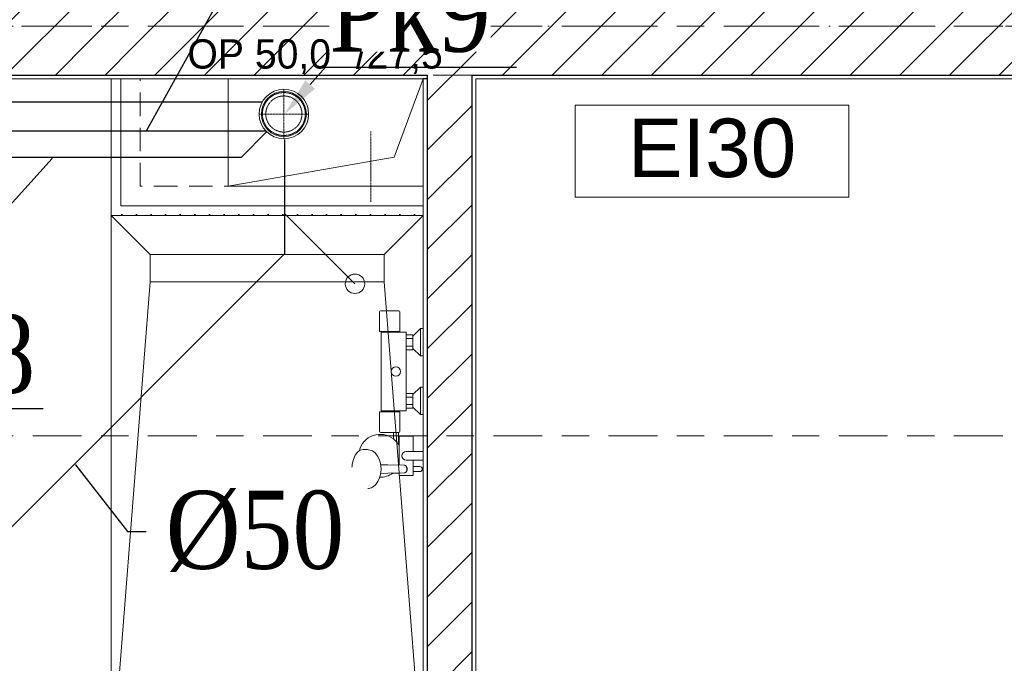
# Model space of a CAD drawing. Header units: millimetres. Extents: x -52968 to 399385, y -141133 to 110561.
# Tile 135 of 146: x 87301 to 89824, y -110125 to -108476. Entities that reach past the tile are written whole.
import ezdxf
from ezdxf import colors
from ezdxf.entities.mleader import LeaderData, LeaderLine
from ezdxf.enums import TextEntityAlignment as Align
from ezdxf.math import Vec2, Vec3

# ---------------------------------------------------------------- set-up
doc = ezdxf.new("R2010")
doc.units = ezdxf.units.MM
for name, pattern in [('DASHDOT', [1, 0.5, -0.25, 0, -0.25]), ('HIDDEN', [0.375, 0.25, -0.125]), ('SIM-Wegliniec-21.07.2025-Parter$0$DASHDOT', [1, 0.5, -0.25, 0, -0.25]), ('SIM-Wegliniec-21.07.2025-Parter$0$Kropki i Kreski', [360, 180, -90, 0, -90]), ('SIM-Wegliniec-21.07.2025-Parter$0$Przerywana długa', [390, 250, -140]), ('SIM-Wegliniec-21.07.2025-Parter$0$Przerywana gęsta', [90, 60, -30]), ('SIM-Wegliniec-21.07.2025-Parter$0$Przerywana podwójnie', [295, 125, -50, 70, -50])]:
    doc.linetypes.add(name, pattern=pattern)
for name, color, linetype, lineweight in [('2DH_PRO_kan', 12, 'Continuous', 15), ('CP_AXISKA', 7, 'DASHDOT', 15), ('CP_HIDDE', 203, 'HIDDEN', 18), ('RR_IWK_KS', 19, 'Kanalizacja', 30), ('RR_IWK_opisy', 7, 'Continuous', 0), ('RR_ks_podposadzkowa', 32, 'Kanalizacja', 30), ('SIM-Wegliniec-21.07.2025-Parter$0$Nowe_A-Armatura_Nr_pióra__5', 250, 'Continuous', 0), ('SIM-Wegliniec-21.07.2025-Parter$0$Nowe_A-Belki-Wieniec_Nr_pióra__69', 250, 'Continuous', 0), ('SIM-Wegliniec-21.07.2025-Parter$0$Nowe_A-Belki-Wieniec_Nr_pióra__90', 250, 'Continuous', 0), ('SIM-Wegliniec-21.07.2025-Parter$0$Nowe_A-Osi_Nr_pióra__20', 250, 'Continuous', 0), ('SIM-Wegliniec-21.07.2025-Parter$0$Nowe_A-Posadzki_Nr_pióra__89', 250, 'Continuous', 0), ('SIM-Wegliniec-21.07.2025-Parter$0$Nowe_A-PPOŻ_Nr_pióra__20', 250, 'Continuous', 0), ('SIM-Wegliniec-21.07.2025-Parter$0$Nowe_A-Przebicia_Nr_pióra__1', 250, 'Continuous', 0), ('SIM-Wegliniec-21.07.2025-Parter$0$Nowe_A-Strefy-Parter_Nr_pióra__94', 250, 'Continuous', 0), ('SIM-Wegliniec-21.07.2025-Parter$0$Nowe_A-Wentylacja-Mechaniczna-0-5', 250, 'Continuous', 0), ('SIM-Wegliniec-21.07.2025-Parter$0$Nowe_A-Wentylacja-Mechaniczna-0-5_Nr_pióra__47', 250, 'Continuous', 0), ('SIM-Wegliniec-21.07.2025-Parter$0$Nowe_A-Wentylacja-Mechaniczna-0-5_Nr_pióra__67', 250, 'Continuous', 0), ('SIM-Wegliniec-21.07.2025-Parter$0$Nowe_A-Ściany-Działowe', 250, 'Continuous', 0), ('SIM-Wegliniec-21.07.2025-Parter$0$Nowe_A-Ściany-Działowe_Nr_pióra__27', 250, 'Continuous', 0), ('SIM-Wegliniec-21.07.2025-Parter$0$Nowe_A-Ściany-Działowe_Nr_pióra__47', 250, 'Continuous', 0), ('SIM-Wegliniec-21.07.2025-Parter$0$Nowe_A-Ściany-Wewnętrzne', 250, 'Continuous', 0), ('SIM-Wegliniec-21.07.2025-Parter$0$Nowe_A-Ściany-Wewnętrzne_Nr_pióra__27', 250, 'Continuous', 0), ('SIM-Wegliniec-21.07.2025-Parter$0$Nowe_A-Ściany-Wewnętrzne_Nr_pióra__47', 250, 'Continuous', 0), ('SIM-Wegliniec-21.07.2025-Parter$0$Nowe_FLUID-Wwc-SYM_Nr_pióra__1', 250, 'Continuous', 0)]:
    doc.layers.add(name, color=color, linetype=linetype, lineweight=lineweight)
doc.layers.add('_xref', color=250, linetype='Continuous')
doc.styles.add('CP_ATTR', font='ARIAL.TTF')
doc.styles.add('Garamond', font='GARA.TTF')
doc.styles.add('SIM-Wegliniec-21.07.2025-Parter$0$MtXpl_Arial', font='txt', dxfattribs={"height": 0.2})
doc.styles.add('SIM-Wegliniec-21.07.2025-Parter$0$STYL_AUTOMATYCZNY_1', font='arial.ttf')
doc.styles.get("Standard").update_dxf_attribs({"font": 'arial.ttf'})
doc.linetypes.add('Kanalizacja', pattern='A,25,0,["◄",Standard,S=5,R=0,X=-5,Y=-2.5],0', length=25)
pattern_1 = [(0, (0, 0), (0, 86.60254), [0, -50]), (0, (25, 43.3), (0, 86.60254), [0, -50])]
pattern_2 = [(45, (0, 0), (-63.63961, 63.63961), [])]
pattern_3 = [(0, (0, 0), (0, 37.5), [0, -37.5])]

# ---------------------------------------------------------------- blocks, each defined once
blk = doc.blocks.new('SIM-Wegliniec-21.07.2025-Parter')
at = {"layer": 'SIM-Wegliniec-21.07.2025-Parter$0$Nowe_A-Wentylacja-Mechaniczna-0-5', "linetype": 'Continuous', "lineweight": 0, "true_color": 0x000000}
h = blk.add_hatch(dxfattribs=at)
h.set_pattern_fill('Gips', color=18, style=0, pattern_type=2)
h.set_pattern_definition(pattern_3)
h.paths.add_polyline_path([(87560.1, -108952.6), (87560.1, -108627.6), (87535.1, -108627.6), (87535.1, -108952.6)])
h = blk.add_hatch(dxfattribs=at)
h.set_pattern_fill('Gips', color=18, style=0, pattern_type=2)
h.set_pattern_definition(pattern_3)
h.paths.add_polyline_path([(87535.1, -108952.6), (87535.1, -108977.6), (87560.1, -108952.6)])
h = blk.add_hatch(dxfattribs=at)
h.set_pattern_fill('Gips', color=18, style=0, pattern_type=2)
h.set_pattern_definition(pattern_3)
h.paths.add_polyline_path([(87560.1, -108952.6), (87535.1, -108977.6), (87560.1, -108977.6)])
at = {"layer": 'SIM-Wegliniec-21.07.2025-Parter$0$Nowe_A-Wentylacja-Mechaniczna-0-5', "linetype": 'Continuous', "lineweight": 0}
h = blk.add_hatch(dxfattribs=at)
h.set_pattern_fill('Gips', color=256, style=0, pattern_type=2)
h.set_pattern_definition(pattern_3)
h.paths.add_polyline_path([(87560.1, -108977.6), (88335.1, -108977.6), (88335.1, -108952.6), (87560.1, -108952.6)])
at = {"layer": 'SIM-Wegliniec-21.07.2025-Parter$0$Nowe_A-Ściany-Działowe', "linetype": 'Continuous', "lineweight": 0}
h = blk.add_hatch(dxfattribs=at)
h.set_pattern_fill('Bloczki_ceramiczne', color=256, style=0, pattern_type=2)
h.set_pattern_definition(pattern_2)
h.paths.add_polyline_path([(88460.1, -108617.6), (88345.1, -108617.6), (88345.1, -108627.6), (88460.1, -108627.6)])
at = {"layer": 'SIM-Wegliniec-21.07.2025-Parter$0$Nowe_A-Ściany-Działowe', "linetype": 'Continuous', "lineweight": 0, "true_color": 0x000000}
h = blk.add_hatch(dxfattribs=at)
h.set_pattern_fill('Tynk', color=18, style=0, pattern_type=2)
h.set_pattern_definition(pattern_1)
h.paths.add_polyline_path([(88345.1, -110427.6), (88345.1, -108627.6), (88335.1, -108627.6), (88335.1, -110427.6)])
at = {"layer": 'SIM-Wegliniec-21.07.2025-Parter$0$Nowe_A-Ściany-Działowe', "linetype": 'Continuous', "lineweight": 0}
h = blk.add_hatch(dxfattribs=at)
h.set_pattern_fill('Bloczki_ceramiczne', color=256, style=0, pattern_type=2)
h.set_pattern_definition(pattern_2)
h.paths.add_polyline_path([(88460.1, -110437.6), (88460.1, -108627.6), (88345.1, -108627.6), (88345.1, -110437.6)])
at = {"layer": 'SIM-Wegliniec-21.07.2025-Parter$0$Nowe_A-Ściany-Działowe', "linetype": 'Continuous', "lineweight": 0, "true_color": 0x000000}
h = blk.add_hatch(dxfattribs=at)
h.set_pattern_fill('Tynk', color=18, style=0, pattern_type=2)
h.set_pattern_definition(pattern_1)
h.paths.add_polyline_path([(88460.1, -108627.6), (88460.1, -111162.7), (88470.1, -111162.7), (88470.1, -108627.6)])
at = {"layer": 'SIM-Wegliniec-21.07.2025-Parter$0$Nowe_A-Ściany-Wewnętrzne', "linetype": 'Continuous', "lineweight": 0}
h = blk.add_hatch(dxfattribs=at)
h.set_pattern_fill('Bloczki_ceramiczne', color=256, style=0, pattern_type=2)
h.set_pattern_definition(pattern_2)
h.paths.add_polyline_path([(87480.1, -108367.6), (85640.1, -108367.6), (85640.1, -108617.6), (87480.1, -108617.6)])
h = blk.add_hatch(dxfattribs=at)
h.set_pattern_fill('Bloczki_ceramiczne', color=256, style=0, pattern_type=2)
h.set_pattern_definition(pattern_2)
h.paths.add_polyline_path([(87595.1, -108367.6), (87480.1, -108367.6), (87480.1, -108617.6), (87595.1, -108617.6)])
h = blk.add_hatch(dxfattribs=at)
h.set_pattern_fill('Bloczki_ceramiczne', color=256, style=0, pattern_type=2)
h.set_pattern_definition(pattern_2)
h.paths.add_polyline_path([(88345.1, -108367.6), (87595.1, -108367.6), (87595.1, -108617.6), (88345.1, -108617.6)])
h = blk.add_hatch(dxfattribs=at)
h.set_pattern_fill('Bloczki_ceramiczne', color=256, style=0, pattern_type=2)
h.set_pattern_definition(pattern_2)
h.paths.add_polyline_path([(88460.1, -108367.6), (88345.1, -108367.6), (88345.1, -108617.6), (88460.1, -108617.6)])
h = blk.add_hatch(dxfattribs=at)
h.set_pattern_fill('Bloczki_ceramiczne', color=256, style=0, pattern_type=2)
h.set_pattern_definition(pattern_2)
h.paths.add_polyline_path([(88460.1, -108617.6), (90770.1, -108617.6), (90770.1, -108367.6), (88460.1, -108367.6)])
at = {"layer": 'SIM-Wegliniec-21.07.2025-Parter$0$Nowe_A-Ściany-Wewnętrzne', "linetype": 'Continuous', "lineweight": 0, "true_color": 0x000000}
h = blk.add_hatch(dxfattribs=at)
h.set_pattern_fill('Tynk', color=18, style=0, pattern_type=2)
h.set_pattern_definition(pattern_1)
h.paths.add_polyline_path([(88345.1, -108617.6), (85640.1, -108617.6), (85640.1, -108627.6), (88345.1, -108627.6)])
h = blk.add_hatch(dxfattribs=at)
h.set_pattern_fill('Tynk', color=18, style=0, pattern_type=2)
h.set_pattern_definition(pattern_1)
h.paths.add_polyline_path([(88470.1, -108617.6), (88460.1, -108617.6), (88460.1, -108627.6), (88470.1, -108627.6)])
h = blk.add_hatch(dxfattribs=at)
h.set_pattern_fill('Tynk', color=18, style=0, pattern_type=2)
h.set_pattern_definition(pattern_1)
h.paths.add_polyline_path([(88470.1, -108627.6), (90770.1, -108627.6), (90770.1, -108617.6), (88470.1, -108617.6)])
at = {"layer": 'SIM-Wegliniec-21.07.2025-Parter$0$Nowe_A-Armatura_Nr_pióra__5', "linetype": 'Continuous', "lineweight": 13}
for p, q in [((87535.1, -108977.6), (87635.1, -109077.6)), ((87535.1, -108977.6), (87535.1, -110427.6)), ((88335.1, -108977.6), (88235.1, -109077.6)), ((88235.1, -109077.6), (87635.1, -109077.6)), ((87635.1, -109077.6), (87635.1, -109147.6)), ((87635.1, -109077.6), (87635.1, -109147.6)), ((88235.1, -109147.6), (88235.1, -109077.6)), ((88235.1, -109077.6), (88235.1, -109147.6)), ((87635.1, -109147.6), (87535.1, -110427.6)), ((87635.1, -109147.6), (88235.1, -109147.6)), ((88235.1, -109147.6), (88335.1, -110427.6)), ((88223.1, -109224.6), (88223.1, -109274.6)), ((88272, -109221.6), (88226.1, -109221.6)), ((88275, -109274.6), (88275, -109224.6)), ((88223.1, -109274.6), (88228.1, -109274.6)), ((88227.3, -109276.6), (88227.1, -109276.6)), ((88227.1, -109276.6), (88227.1, -109478.6)), ((88227.9, -109276.6), (88227.3, -109276.6)), ((88228.1, -109276.6), (88227.9, -109276.6)), ((88228.1, -109274.6), (88228.1, -109276.6)), ((88274.1, -109274.6), (88228.1, -109274.6)), ((88228.1, -109276.6), (88274.1, -109276.6)), ((88274.1, -109276.6), (88274.1, -109274.6)), ((88274.1, -109274.6), (88275, -109274.6)), ((88291.1, -109276.6), (88274.1, -109276.6)), ((88291.1, -109283.6), (88291.1, -109276.6)), ((88328.1, -109267.6), (88308.1, -109286.6)), ((88335.1, -109267.6), (88328.1, -109267.6)), ((88328.1, -109267.6), (88328.1, -109337.6)), ((88335.1, -109337.6), (88335.1, -109267.6)), ((88308.1, -109283.6), (88291.1, -109283.6)), ((88291.1, -109283.6), (88291.1, -109321.6)), ((88308.1, -109293.1), (88291.1, -109293.1)), ((88308.1, -109286.6), (88308.1, -109283.6)), ((88308.1, -109286.6), (88308.1, -109318.6)), ((88308.1, -109312.1), (88291.1, -109312.1)), ((88291.1, -109433.6), (88291.1, -109321.6)), ((88291.1, -109321.6), (88308.1, -109321.6)), ((88308.1, -109321.6), (88308.1, -109318.6)), ((88308.1, -109318.6), (88328.1, -109337.6)), ((88328.1, -109337.6), (88335.1, -109337.6)), ((88328.1, -109417.6), (88308.1, -109436.6)), ((88335.1, -109417.6), (88328.1, -109417.6)), ((88328.1, -109417.6), (88328.1, -109487.6)), ((88335.1, -109487.6), (88335.1, -109417.6)), ((88308.1, -109433.6), (88291.1, -109433.6)), ((88291.1, -109433.6), (88291.1, -109471.6)), ((88308.1, -109443.1), (88291.1, -109443.1)), ((88308.1, -109436.6), (88308.1, -109433.6)), ((88308.1, -109436.6), (88308.1, -109468.6)), ((88227.1, -109478.6), (88227.3, -109478.6)), ((88227.3, -109478.6), (88227.9, -109478.6)), ((88227.9, -109478.6), (88228.1, -109478.6)), ((88274.1, -109478.6), (88227.9, -109478.6)), ((88228.1, -109478.6), (88228.1, -109480.6)), ((88274.1, -109480.6), (88274.1, -109478.6)), ((88274.1, -109478.6), (88291.1, -109478.6)), ((88308.1, -109462.1), (88291.1, -109462.1)), ((88291.1, -109478.6), (88291.1, -109471.6)), ((88291.1, -109471.6), (88308.1, -109471.6)), ((88308.1, -109471.6), (88308.1, -109468.6)), ((88308.1, -109468.6), (88328.1, -109487.6)), ((88228.1, -109480.6), (88223.1, -109480.6)), ((88223.1, -109480.6), (88223.1, -109530.6)), ((88228.1, -109480.6), (88274.1, -109480.6)), ((88275, -109480.6), (88274.1, -109480.6)), ((88275, -109530.6), (88275, -109480.6)), ((88328.1, -109487.6), (88335.1, -109487.6)), ((88226.1, -109533.6), (88258.6, -109533.6)), ((88258.6, -109533.6), (88258.6, -109550.3)), ((88258.6, -109533.6), (88271.6, -109533.6)), ((88271.6, -109564.9), (88271.6, -109533.6)), ((88271.6, -109533.6), (88272, -109533.6)), ((88309.1, -109543.6), (88273.1, -109543.6)), ((88273.1, -109543.6), (88273.1, -109567.5)), ((88309.1, -109582.6), (88309.1, -109543.6)), ((88173.4, -109579.3), (88171.1, -109581)), ((88180.9, -109577.6), (88173.4, -109579.3)), ((88191.5, -109577.6), (88180.9, -109577.6)), ((88194.7, -109578.1), (88191.5, -109577.6)), ((88202, -109579.8), (88194.7, -109578.1)), ((88204.8, -109581.2), (88202, -109579.8)), ((88273.1, -109567.5), (88273.1, -109617.4)), ((88156, -109602.6), (88153.2, -109614.6)), ((88160.6, -109592.2), (88156, -109602.6)), ((88166.5, -109584.3), (88160.6, -109592.2)), ((88171.1, -109581), (88166.5, -109584.3)), ((88211.4, -109586), (88204.8, -109581.2)), ((88213.3, -109588.1), (88211.4, -109586)), ((88218.7, -109595.3), (88213.3, -109588.1)), ((88222.9, -109604.8), (88218.7, -109595.3)), ((88224.2, -109610), (88222.9, -109604.8)), ((88309.1, -109582.6), (88291.1, -109582.6)), ((88291.1, -109604.6), (88309.1, -109604.6)), ((88291.1, -109604.6), (88309.1, -109604.6)), ((88335.1, -109582.6), (88309.1, -109582.6)), ((88309.1, -109621.1), (88309.1, -109604.6)), ((88309.1, -109604.6), (88335.1, -109604.6)), ((88335.1, -109604.6), (88335.1, -109582.6)), ((88153.2, -109614.6), (88152.2, -109627.6)), ((88152.2, -109627.6), (88153.2, -109640.5)), ((88226.2, -109618.5), (88224.2, -109610)), ((88225.8, -109616.6), (88244, -109617.1)), ((88226.9, -109627.6), (88226.2, -109618.5)), ((88226.2, -109636.7), (88226.9, -109627.6)), ((88244, -109617.1), (88286.2, -109617.6)), ((88286.2, -109617.6), (88287.9, -109617.8)), ((88287.9, -109617.8), (88289.4, -109618.5)), ((88289.4, -109618.5), (88290.7, -109619.6)), ((88290.7, -109619.6), (88291.7, -109621.1)), ((88291.7, -109621.1), (88292.3, -109622.6)), ((88292.3, -109622.6), (88292.3, -109622.6)), ((88293.5, -109625), (88292.3, -109622.6)), ((88292.3, -109622.6), (88292.4, -109622.8)), ((88292.3, -109632.6), (88293.5, -109630.2)), ((88292.4, -109622.8), (88292.6, -109624.6)), ((88292.6, -109624.6), (88292.6, -109630.6)), ((88293.9, -109627.6), (88293.5, -109625)), ((88293.5, -109630.2), (88293.9, -109627.6)), ((88326.1, -109621.1), (88309.1, -109621.1)), ((88309.1, -109621.1), (88309.1, -109634.1)), ((88153.2, -109640.5), (88156, -109652.6)), ((88156, -109652.6), (88160.6, -109662.9)), ((88218.7, -109659.8), (88222.9, -109650.4)), ((88222.9, -109650.4), (88223.3, -109648.6)), ((88224.2, -109645.2), (88223.3, -109648.6)), ((88224.2, -109645.2), (88226.2, -109636.7)), ((88225.8, -109638.6), (88244, -109638.1)), ((88244, -109638.1), (88286.2, -109637.6)), ((88257.2, -109637.9), (88273.1, -109637.7)), ((88273.1, -109637.7), (88273.1, -109643.6)), ((88273.1, -109643.6), (88309.1, -109643.6)), ((88287.9, -109637.4), (88286.2, -109637.6)), ((88289.4, -109636.7), (88287.9, -109637.4)), ((88290.7, -109635.5), (88289.4, -109636.7)), ((88291.7, -109634.1), (88290.7, -109635.5)), ((88292.3, -109632.6), (88291.7, -109634.1)), ((88292.4, -109632.4), (88292.3, -109632.6)), ((88292.3, -109632.6), (88292.3, -109632.6)), ((88292.6, -109630.6), (88292.4, -109632.4)), ((88309.1, -109643.6), (88309.1, -109634.1)), ((88309.1, -109634.1), (88326.1, -109634.1)), ((88160.6, -109662.9), (88166.5, -109670.9)), ((88166.5, -109670.9), (88173.4, -109675.9)), ((88173.4, -109675.9), (88180.9, -109677.6)), ((88180.9, -109677.6), (88191.5, -109677.6)), ((88191.5, -109677.6), (88194.7, -109677.1)), ((88194.7, -109677.1), (88202, -109675.4)), ((88202, -109675.4), (88204.8, -109673.9)), ((88204.8, -109673.9), (88211.4, -109669.2)), ((88211.4, -109669.2), (88213.3, -109667.1)), ((88213.3, -109667.1), (88218.7, -109659.8))]:
    blk.add_line(p, q, dxfattribs=at)
for centre, radius in [((88160.1, -109152.6), 25), ((88265.1, -109377.6), 12)]:
    blk.add_circle(centre, radius, dxfattribs=at)
for centre, radius, start, end in [((88226.1, -109224.6), 3, 90, 180), ((88272, -109224.6), 3, 360, 90), ((88224.6, -109593.6), 55, 51.8869, 166.7735), ((88226.1, -109530.6), 3, 180, 270), ((88224.6, -109593.6), 55, 31.3994, 51.8869), ((88272, -109530.6), 3, 270, 0), ((88224.6, -109593.6), 55, 28.2578, 31.3994), ((88291.1, -109593.6), 11, 90, 270), ((88326.1, -109627.6), 6.5, 270, 90), ((88224.7, -109593.8), 54.8, 268.5584, 306.3009)]:
    blk.add_arc(centre, radius, start, end, dxfattribs=at)
at = {"layer": 'SIM-Wegliniec-21.07.2025-Parter$0$Nowe_A-Belki-Wieniec_Nr_pióra__69', "linetype": 'SIM-Wegliniec-21.07.2025-Parter$0$Kropki i Kreski', "lineweight": 13}
blk.add_line((85505.1, -108492.6), (90905.1, -108492.6), dxfattribs=at)
at = {"layer": 'SIM-Wegliniec-21.07.2025-Parter$0$Nowe_A-Belki-Wieniec_Nr_pióra__90', "linetype": 'SIM-Wegliniec-21.07.2025-Parter$0$Przerywana długa', "lineweight": 13}
blk.add_line((85630.1, -108617.6), (90780.1, -108617.6), dxfattribs=at)
at = {"layer": 'SIM-Wegliniec-21.07.2025-Parter$0$Nowe_A-Osi_Nr_pióra__20', "linetype": 'SIM-Wegliniec-21.07.2025-Parter$0$Przerywana podwójnie', "lineweight": 13}
for p, q in [((63144.7, -108492.6), (90961.9, -108492.6)), ((63144.7, -109542.6), (90961.9, -109542.6))]:
    blk.add_line(p, q, dxfattribs=at)
at = {"layer": 'SIM-Wegliniec-21.07.2025-Parter$0$Nowe_A-Posadzki_Nr_pióra__89', "linetype": 'Continuous', "lineweight": 13, "flags": 128}
for points in [[(85630.1, -110437.6), (88345.1, -110437.6), (88345.1, -108617.6), (85630.1, -108617.6)], [(86575, -112387.6), (86575, -116917.6), (90780.1, -116917.6), (90780.1, -108617.6), (88460.1, -108617.6), (88460.1, -110552.6), (86575, -110552.6)]]:
    blk.add_lwpolyline(points, close=True, dxfattribs=at)
at = {"layer": 'SIM-Wegliniec-21.07.2025-Parter$0$Nowe_A-PPOŻ_Nr_pióra__20', "linetype": 'Continuous', "lineweight": 13, "flags": 128}
blk.add_lwpolyline([(88724.3, -108694.7), (89425.5, -108694.7), (89425.5, -108930.4), (88724.3, -108930.4)], close=True, dxfattribs=at)
at = {"layer": 'SIM-Wegliniec-21.07.2025-Parter$0$Nowe_A-Przebicia_Nr_pióra__1', "linetype": 'Continuous', "lineweight": 13}
for p, q in [((88335.1, -108627.6), (87835.2, -108627.6)), ((87835.2, -108627.6), (87835.2, -108902.6)), ((88260.2, -108827.7), (88335.1, -108627.6)), ((88335.1, -108627.6), (88260.2, -108827.7)), ((88335.1, -108902.6), (88335.1, -108627.6)), ((87835.2, -108902.6), (88260.2, -108827.7)), ((88260.2, -108827.7), (87835.2, -108902.6)), ((87835.2, -108902.6), (88335.1, -108902.6))]:
    blk.add_line(p, q, dxfattribs=at)
at = {"layer": 'SIM-Wegliniec-21.07.2025-Parter$0$Nowe_A-Strefy-Parter_Nr_pióra__94', "linetype": 'Continuous', "lineweight": 13, "flags": 128}
for points in [[(85640.1, -108627.6), (85640.1, -110427.6), (88335.1, -110427.6), (88335.1, -108977.6), (87535.1, -108977.6), (87535.1, -108627.6)], [(88470, -108627.6), (88470.1, -110927.7), (88470.1, -111062.8), (88470.1, -112862.7), (90770.1, -112862.7), (90770.1, -108627.6)]]:
    blk.add_lwpolyline(points, close=True, dxfattribs=at)
at = {"layer": 'SIM-Wegliniec-21.07.2025-Parter$0$Nowe_A-Wentylacja-Mechaniczna-0-5_Nr_pióra__47', "linetype": 'Continuous', "lineweight": 15, "flags": 128}
for points in [[(87535.1, -108627.6), (87560.1, -108627.6)], [(87535.1, -108627.6), (87535.1, -108952.6)], [(87560.1, -108627.6), (87610.1, -108627.6)], [(88335.1, -108952.6), (88335.1, -108902.6)], [(87535.1, -108977.6), (87535.1, -108952.6)], [(88335.1, -108977.6), (88335.1, -108952.6)], [(87535.1, -108977.6), (88335.1, -108977.6)]]:
    blk.add_lwpolyline(points, dxfattribs=at)
at = {"layer": 'SIM-Wegliniec-21.07.2025-Parter$0$Nowe_A-Wentylacja-Mechaniczna-0-5_Nr_pióra__47', "linetype": 'SIM-Wegliniec-21.07.2025-Parter$0$Przerywana gęsta', "lineweight": 15, "flags": 128}
for points in [[(87610.1, -108902.6), (87610.1, -108627.6)], [(88335.1, -108902.6), (87610.1, -108902.6)]]:
    blk.add_lwpolyline(points, dxfattribs=at)
at = {"layer": 'SIM-Wegliniec-21.07.2025-Parter$0$Nowe_A-Wentylacja-Mechaniczna-0-5_Nr_pióra__67', "linetype": 'Continuous', "lineweight": 13}
for p, q in [((87560.1, -108627.6), (87560.1, -108902.6)), ((87560.1, -108902.6), (87560.1, -108952.6)), ((87560.1, -108902.6), (87560.1, -108952.6)), ((87560.1, -108952.6), (87610.1, -108952.6)), ((87610.1, -108952.6), (88335.1, -108952.6))]:
    blk.add_line(p, q, dxfattribs=at)
at = {"layer": 'SIM-Wegliniec-21.07.2025-Parter$0$Nowe_A-Ściany-Działowe_Nr_pióra__27', "linetype": 'Continuous', "lineweight": 25}
for p, q in [((88345.1, -108627.6), (88345.1, -110437.6)), ((88460.1, -110437.6), (88460.1, -108627.6))]:
    blk.add_line(p, q, dxfattribs=at)
at = {"layer": 'SIM-Wegliniec-21.07.2025-Parter$0$Nowe_A-Ściany-Działowe_Nr_pióra__27', "linetype": 'Continuous', "lineweight": 25, "flags": 128}
blk.add_lwpolyline([(88345.1, -108627.6), (88335.1, -108627.6)], dxfattribs=at)
at = {"layer": 'SIM-Wegliniec-21.07.2025-Parter$0$Nowe_A-Ściany-Działowe_Nr_pióra__47', "linetype": 'Continuous', "lineweight": 15, "flags": 128}
for points in [[(88335.1, -108627.6), (88335.1, -110427.6)], [(88470.1, -111162.7), (88470.1, -108627.6)]]:
    blk.add_lwpolyline(points, dxfattribs=at)
at = {"layer": 'SIM-Wegliniec-21.07.2025-Parter$0$Nowe_A-Ściany-Wewnętrzne_Nr_pióra__27', "linetype": 'Continuous', "lineweight": 25}
for p, q in [((85640.1, -108617.6), (87480.1, -108617.6)), ((87480.1, -108617.6), (87595.1, -108617.6)), ((87595.1, -108617.6), (88345.1, -108617.6)), ((88345.1, -108617.6), (88345.1, -108627.6)), ((88345.1, -108617.6), (88345.1, -108627.6)), ((88460.1, -108627.6), (88460.1, -108617.6)), ((88460.1, -108617.6), (90770.1, -108617.6)), ((88460.1, -108627.6), (88460.1, -108617.6))]:
    blk.add_line(p, q, dxfattribs=at)
at = {"layer": 'SIM-Wegliniec-21.07.2025-Parter$0$Nowe_A-Ściany-Wewnętrzne_Nr_pióra__47', "linetype": 'Continuous', "lineweight": 15, "flags": 128}
for points in [[(85640.1, -108627.6), (88345.1, -108627.6)], [(88470.1, -108627.6), (90770.1, -108627.6)]]:
    blk.add_lwpolyline(points, dxfattribs=at)
at = {"layer": 'SIM-Wegliniec-21.07.2025-Parter$0$Nowe_FLUID-Wwc-SYM_Nr_pióra__1', "linetype": 'SIM-Wegliniec-21.07.2025-Parter$0$DASHDOT', "lineweight": 13}
for p, q in [((88200.3, -108762.6), (88200.3, -108887.6)), ((88200.3, -108762.6), (88200.3, -108882.6)), ((88200.3, -108842.6), (88200.3, -108887.6)), ((88200.3, -108882.6), (88200.3, -108887.6)), ((88200.3, -108942.6), (88200.3, -108887.6)), ((88200.3, -108942.6), (88200.3, -108887.6))]:
    blk.add_line(p, q, dxfattribs=at)
at = {"layer": 'SIM-Wegliniec-21.07.2025-Parter$0$Nowe_A-PPOŻ_Nr_pióra__20', "linetype": 'Continuous', "lineweight": 13, "insert": (89074.9, -108805.3), "char_height": 150, "attachment_point": 5, "style": 'SIM-Wegliniec-21.07.2025-Parter$0$STYL_AUTOMATYCZNY_1'}
blk.add_mtext('\\A1;{\\pqc;\\fArial|b0|i0|c238|p0;\\W1.000000;EI\\fArial|b0|i0|c238|p0;\\W1.000000;3\\fArial|b0|i0|c238|p0;\\W1.000000;0}', dxfattribs=at)
at = {"layer": 'SIM-Wegliniec-21.07.2025-Parter$0$Nowe_A-Przebicia_Nr_pióra__1', "lineweight": 13, "style": 'SIM-Wegliniec-21.07.2025-Parter$0$MtXpl_Arial'}
for s, p in [(' /27,5', (88134.1, -108601)), ('OP 50,0', (87730.8, -108601))]:
    blk.add_text(s, height=75, dxfattribs=at).set_placement(p)
blk = doc.blocks.new('Rhpn_kan000_0048_ffd9kd1')
for radius in [63.5, 57.7]:
    blk.add_circle((0, 0), radius)
at = {"layer": 'CP_AXISKA'}
for p, q in [((0, -63.5), (0, 63.5)), ((-63.5, 0), (63.5, 0))]:
    blk.add_line(p, q, dxfattribs=at)
at = {"layer": 'CP_HIDDE'}
for radius in [55, 46.3]:
    blk.add_circle((0, 0), radius, dxfattribs=at)
at = {"linetype": 'ByBlock', "style": 'CP_ATTR', "flags": 9}
for tag in ['NAME', 'GROUP', 'NUMBER', 'PRODUCER', 'ARTICLE', 'PRODUCT-TYPE', 'ORDER-NO', 'CHARACTER', 'DN', 'PN', 'TEMPERATURE', 'FLOW', 'POWER', 'VOLTAGE', 'WEIGHT', 'OTHER']:
    blk.add_attdef(tag, text='', height=0.00005, rotation=270, dxfattribs=at).set_placement((0, 0), align=Align.MIDDLE_LEFT)

msp = doc.modelspace()

# ---------------------------------------------------------------- block references
at = {"layer": '_xref'}
msp.add_blockref('SIM-Wegliniec-21.07.2025-Parter', (0, 0), dxfattribs=at)

# ---------------------------------------------------------------- next in the draw order: linework, layer by layer
at = {"layer": 'RR_IWK_KS', "ltscale": 30}
for p, q in [((87979.6, -108782.5), (87979.6, -109077.6)), ((88160.1, -109152.6), (87979.6, -108972.1))]:
    msp.add_line(p, q, dxfattribs=at)
at = {"layer": 'RR_ks_podposadzkowa', "ltscale": 50}
msp.add_line((87275.1, -108827.9), (87869.2, -108827.9), dxfattribs=at)

# ---------------------------------------------------------------- next in the draw order: leaders
at = {"layer": 'RR_IWK_opisy'}
ml = msp.add_multileader_mtext('Standard', dxfattribs=at)
ml.set_content('\\fGaramond|b0|i0;%%c110', color=256, style='Garamond')
ml.set_leader_properties()
ml.build(insert=Vec2(0, 0))
ml.multileader.update_dxf_attribs({"has_text_frame": 1, "text_left_attachment_type": 2, "text_right_attachment_type": 2})
ctx = ml.context
ctx.base_point, ctx.char_height, ctx.landing_gap_size, ctx.plane_origin = Vec3(87904.2, -108184.6), 200, 50, Vec3(-62231.2, 87082.7)
ctx.left_attachment, ctx.right_attachment = 2, 2
notes = []
notes.append((ctx, [(0, (1, 1, 0), (87946.2, -108184.5), (1, 0), 8, [(0, [(87624.6, -108762.1)], 0, [])])]))
ctx.mtext.insert = Vec3(88004.2, -108080)
ctx.mtext.has_bg_fill, ctx.mtext.bg_color, ctx.mtext.bg_scale_factor, ctx.mtext.bg_transparency, ctx.mtext.use_window_bg_color = 1, -1027028792, 1.3, 0, 1
ml = msp.add_multileader_mtext('Standard', dxfattribs=at)
ml.set_content('\\fGaramond|b0|i0;%%c50', color=256, style='Garamond')
ml.set_leader_properties()
ml.build(insert=Vec2(0, 0))
ml.multileader.update_dxf_attribs({"has_text_frame": 1, "text_left_attachment_type": 2, "text_right_attachment_type": 2})
ctx = ml.context
ctx.base_point, ctx.char_height, ctx.landing_gap_size, ctx.plane_origin = Vec3(87625.1, -109787.6), 200, 50, Vec3(-60404.1, 85392.1)
ctx.left_attachment, ctx.right_attachment = 2, 2
notes.append((ctx, [(0, (1, 1, 0), (87577.1, -109787.6), (1, 0), 48, [(0, [(87441.9, -109613.8)], 0, [])])]))
ctx.mtext.insert = Vec3(87675.1, -109683.1)
ctx.mtext.has_bg_fill, ctx.mtext.bg_color, ctx.mtext.bg_scale_factor, ctx.mtext.bg_transparency, ctx.mtext.use_window_bg_color = 1, -1027028792, 1.3, 0, 1
for ctx, leaders in notes:
    for number, flags, end, landing, length, lines in leaders:
        leader = LeaderData()
        leader.index, (leader.has_last_leader_line, leader.has_dogleg_vector, leader.attachment_direction) = number, flags
        leader.last_leader_point, leader.dogleg_vector, leader.dogleg_length = Vec3(end), Vec3(landing), length
        for number, points, colour, breaks in lines:
            line = LeaderLine()
            line.index, line.vertices, line.color, line.breaks = number, Vec3.list(points), colors.encode_raw_color(colour), breaks
            leader.lines.append(line)
        ctx.leaders.append(leader)

# ---------------------------------------------------------------- next in the draw order: linework, layer by layer
at = {"layer": 'RR_IWK_KS', "ltscale": 30}
for p, q in [((87922, -108687.2), (86453.6, -108687.2)), ((87931.5, -108761.2), (87182, -108761.2))]:
    msp.add_line(p, q, dxfattribs=at)
at = {"layer": 'RR_ks_podposadzkowa', "ltscale": 50}
msp.add_line((87869.2, -108827.9), (87933.6, -108763.4), dxfattribs=at)

# ---------------------------------------------------------------- next in the draw order: leaders
at = {"layer": 'RR_IWK_opisy'}
ml = msp.add_multileader_mtext('Standard', dxfattribs=at)
ml.set_content('Pk9', color=256, style='Garamond')
ml.set_leader_properties()
ml.build(insert=Vec2(0, 0))
ml.multileader.update_dxf_attribs({"text_left_attachment_type": 6, "text_right_attachment_type": 6, "arrow_head_size": 100})
ctx = ml.context
ctx.base_point, ctx.char_height, ctx.arrow_head_size, ctx.plane_origin = Vec3(88090.2, -108597.6), 200, 100, Vec3(88051.6, -203893.2)
ctx.left_attachment, ctx.right_attachment = 6, 6
notes = []
notes.append((ctx, [(0, (1, 1, 0), (88084.2, -108597.6), (1, 0), 8, [(0, [(87979.6, -108717.5)], 0, [])])]))
ctx.mtext.insert = Vec3(88094.2, -108357.6)
ctx.mtext.has_bg_fill, ctx.mtext.bg_color, ctx.mtext.bg_scale_factor, ctx.mtext.bg_transparency, ctx.mtext.use_window_bg_color = 1, -1027028792, 1, 0, 1
ml = msp.add_multileader_mtext('Standard', dxfattribs=at)
ml.set_content('\\fGaramond|b0|i0;%%c110', color=256, style='Garamond')
ml.set_leader_properties()
ml.build(insert=Vec2(0, 0))
ml.multileader.update_dxf_attribs({"has_text_frame": 1, "text_left_attachment_type": 2, "text_right_attachment_type": 2})
ctx = ml.context
ctx.base_point, ctx.char_height, ctx.landing_gap_size, ctx.plane_origin = Vec3(86110.5, -109352.4), 200, 50, Vec3(-62590.3, 87082.3)
ctx.left_attachment, ctx.right_attachment, ctx.text_align_type = 2, 2, 2
notes.append((ctx, [(0, (1, 1, 0), (86912.7, -109352.3), (-1, 0), 8, [(0, [(87387, -108828.4)], 0, [])])]))
ctx.mtext.insert, ctx.mtext.alignment = Vec3(86854.7, -109247.8), 3
ctx.mtext.has_bg_fill, ctx.mtext.bg_color, ctx.mtext.bg_scale_factor, ctx.mtext.bg_transparency, ctx.mtext.use_window_bg_color = 1, -1027028792, 1.3, 0, 1
for ctx, leaders in notes:
    for number, flags, end, landing, length, lines in leaders:
        leader = LeaderData()
        leader.index, (leader.has_last_leader_line, leader.has_dogleg_vector, leader.attachment_direction) = number, flags
        leader.last_leader_point, leader.dogleg_vector, leader.dogleg_length = Vec3(end), Vec3(landing), length
        for number, points, colour, breaks in lines:
            line = LeaderLine()
            line.index, line.vertices, line.color, line.breaks = number, Vec3.list(points), colors.encode_raw_color(colour), breaks
            leader.lines.append(line)
        ctx.leaders.append(leader)

# ---------------------------------------------------------------- next in the draw order: linework, layer by layer
at = {"layer": 'RR_IWK_KS', "ltscale": 30}
msp.add_line((87979.6, -109076.2), (87222.5, -109833.2), dxfattribs=at)

# ---------------------------------------------------------------- next in the draw order: block references
at = {"layer": '2DH_PRO_kan', "ltscale": 30}
msp.add_blockref('Rhpn_kan000_0048_ffd9kd1', (87977.9, -108717.5), dxfattribs=at)

# ---------------------------------------------------------------- next in the draw order: leaders
at = {"layer": 'RR_IWK_opisy'}
ml = msp.add_multileader_mtext('Standard', dxfattribs=at)
ml.set_content('8', color=256, style='Garamond')
ml.set_leader_properties()
ml.build(insert=Vec2(0, 0))
ml.multileader.update_dxf_attribs({"text_left_attachment_type": 6, "text_right_attachment_type": 6, "arrow_head_size": 100})
ctx = ml.context
ctx.base_point, ctx.char_height, ctx.arrow_head_size, ctx.plane_origin = Vec3(87203.9, -109472.5), 200, 100, Vec3(87130.9, -204823.9)
ctx.left_attachment, ctx.right_attachment = 6, 6
notes = []
notes.append((ctx, [(0, (1, 1, 0), (87197.9, -109472.5), (1, 0), 8, [(0, [(87075.1, -109567.6)], 0, [])])]))
ctx.mtext.insert = Vec3(87207.9, -109232.5)
ctx.mtext.has_bg_fill, ctx.mtext.bg_color, ctx.mtext.bg_scale_factor, ctx.mtext.bg_transparency, ctx.mtext.use_window_bg_color = 1, -1027028792, 1, 0, 1
for ctx, leaders in notes:
    for number, flags, end, landing, length, lines in leaders:
        leader = LeaderData()
        leader.index, (leader.has_last_leader_line, leader.has_dogleg_vector, leader.attachment_direction) = number, flags
        leader.last_leader_point, leader.dogleg_vector, leader.dogleg_length = Vec3(end), Vec3(landing), length
        for number, points, colour, breaks in lines:
            line = LeaderLine()
            line.index, line.vertices, line.color, line.breaks = number, Vec3.list(points), colors.encode_raw_color(colour), breaks
            leader.lines.append(line)
        ctx.leaders.append(leader)

doc.saveas('drawing.dxf')
